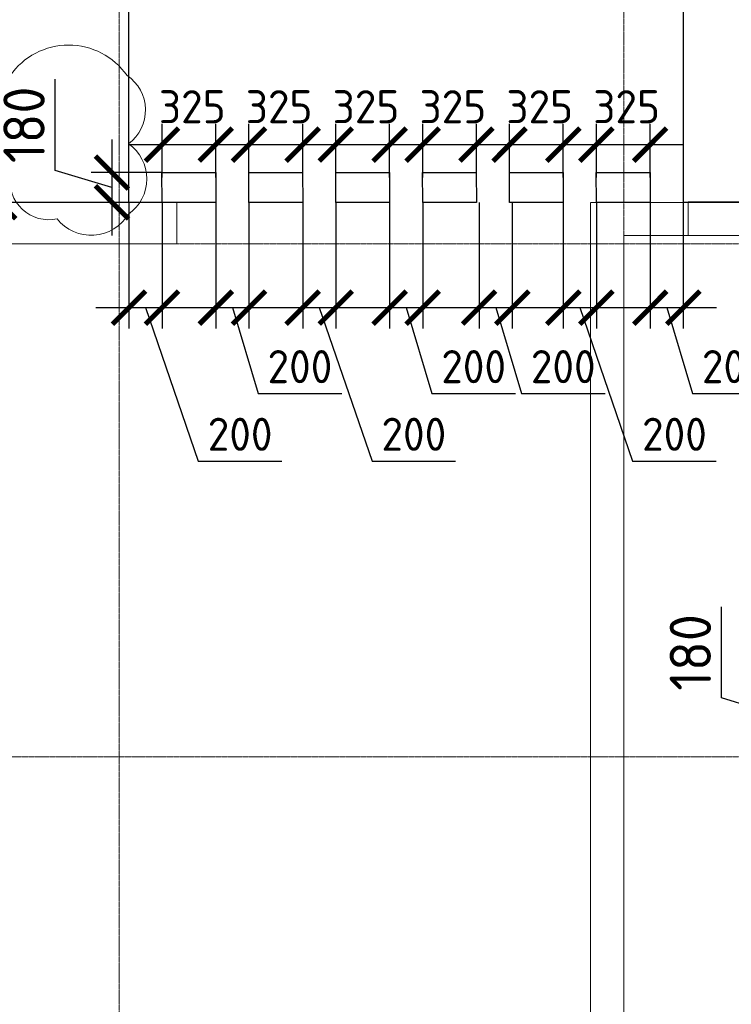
# Model space of a CAD drawing. Header units: millimetres. Extents: x -42044588 to 856694, y -806701 to 941911.
# Tile 131 of 256: x -180170 to -175869, y -270504 to -264556. Entities that reach past the tile are written whole.
import ezdxf

# ---------------------------------------------------------------- set-up
doc = ezdxf.new("R2010")
doc.units = ezdxf.units.MM
for name, pattern in [('______5', [1100, 800, -100, 100, -100]), ('DASHED', [7, 5, -2, 0]), ('осевая', [50.8, 31.75, -6.35, 6.35, -6.35])]:
    doc.linetypes.add(name, pattern=pattern)
for name, color, linetype, lineweight in [('907Сл Осевые', 1, 'Continuous', 0), ('Оси', 40, '______5', 18), ('Перекрытие ж_бетон', 1, 'Continuous', 30), ('РАЗМЕРЫ', 1, 'Continuous', 9), ('СТЕНЫ', 3, 'Continuous', 30)]:
    doc.layers.add(name, color=color, linetype=linetype, lineweight=lineweight)
doc.layers.add('Колонна_ бетон', color=7, linetype='Continuous', lineweight=50, true_color=0xb4b496)
doc.styles.add('GOST-2.304_Type-B', font='GOST_Common.ttf')
doc.dimstyles.new('СПДС', dxfattribs={"dimscale": 100, "dimtxt": 2.5, "dimasz": 2, "dimexe": 1.25, "dimexo": 0, "dimtad": 1, "dimdec": 0, "dimrnd": 5, "dimtxsty": 'GOST-2.304_Type-B', "dimblk": 'ARCHTICK', "dimcen": 2.5, "dimdle": 2, "dimclrd": 1, "dimclre": 1, "dimclrt": 1, "dimadec": 0, "dimazin": 2, "dimtfac": 0.75, "dimtdec": 0, "dimtmove": 1, "dimatfit": 3, "dimfxl": 0, "dimtolj": 1, "dimarcsym": 0})

# ---------------------------------------------------------------- blocks, each defined once
blk = doc.blocks.new('оси блок 2')
at = {"layer": 'Оси', "color": 16, "linetype": 'осевая', "lineweight": 0, "ltscale": 0.25, "transparency": 33554687}
for p, q in [((-68904.7, -322543), (-68904.7, -347914.1)), ((-65854.7, -322543), (-65854.7, -347914.1)), ((-89822.3, -326301.3), (-37238.5, -326301.3)), ((-89822.3, -329401.3), (-37238.5, -329401.3))]:
    blk.add_line(p, q, dxfattribs=at)
blk = doc.blocks.new('подложка стн 1-го этажа')
at = {"layer": 'Колонна_ бетон', "color": 252, "linetype": 'DASHED', "lineweight": 0, "ltscale": 0.5, "true_color": 0x939598, "transparency": 33554687}
for points, elevation in [([(24193.8, 26361.8), (25193.8, 26361.8), (25193.8, 26111.8), (24193.8, 26111.8)], -360), ([(24193.9, 26361.8), (25193.9, 26361.8), (25193.9, 26111.8), (24193.9, 26111.8)], -560)]:
    blk.add_lwpolyline(points, close=True, dxfattribs=dict(at, elevation=elevation))
at = {"layer": 'СТЕНЫ', "color": 252, "linetype": 'DASHED', "lineweight": 0, "ltscale": 0.5, "true_color": 0x939598, "transparency": 33554687}
for p, q in [((27693.8, 26111.8, -200), (27693.8, 26111.8, -200)), ((27693.8, 26111.8, -200), (27693.8, 18711.8, -200)), ((27893.8, 26161.8, -200), (27893.8, 18711.8, -200)), ((27893.8, 26161.8, -200), (27893.8, 26161.8, -200)), ((27893.8, 26161.8, -200), (30073.8, 26161.8, -200))]:
    blk.add_line(p, q, dxfattribs=at)
at = {"layer": 'СТЕНЫ', "color": 252, "linetype": 'DASHED', "lineweight": 0, "ltscale": 0.5, "true_color": 0x939598, "transparency": 33554687, "elevation": -200}
blk.add_lwpolyline([(35043.8, 26111.8), (35043.9, 26361.8), (27693.9, 26361.8), (27693.9, 26111.8)], dxfattribs=at)
at = {"layer": 'СТЕНЫ', "color": 252, "linetype": 'DASHED', "lineweight": 0, "ltscale": 0.5, "true_color": 0x939598, "transparency": 33554687, "elevation": -560}
blk.add_lwpolyline([(28283.9, 26364.8), (29683.7, 26364.8), (29683.7, 26161.8), (28283.9, 26161.8)], close=True, dxfattribs=at)
blk = doc.blocks.new('_ArchTick')
at = {"color": 0, "linetype": 'ByBlock', "const_width": 0.15}
blk.add_lwpolyline([(-0.5, -0.5), (0.5, 0.5)], dxfattribs=at)
blk = doc.blocks.new('*D838')
at = {"layer": 'DEFPOINTS', "color": 0, "transparency": 16777216}
for p in [(-172369.7, -268829.1, 0), (-175051.7, -269009.1), (-172369.7, -269009.1, 0)]:
    blk.add_point(p, dxfattribs=at)
at = {"layer": 'РАЗМЕРЫ', "color": 1, "lineweight": -2, "transparency": 16777216}
for p, q in [((-175929.5, -268652.9), (-175929.5, -268102.9)), ((-175051.7, -268919.1), (-175929.5, -268652.9)), ((-175051.7, -268629.1), (-175051.7, -269209.1)), ((-172369.7, -268829.1), (-175176.7, -268829.1)), ((-172369.7, -269009.1), (-175176.7, -269009.1))]:
    blk.add_line(p, q, dxfattribs=at)
at = {"layer": 'РАЗМЕРЫ', "color": 1, "lineweight": -2, "transparency": 16777216, "xscale": 200, "yscale": 200, "zscale": 200}
for p, rotation in [((-175051.7, -268829.1), 90), ((-175051.7, -269009.1), 270)]:
    blk.add_blockref('_ArchTick', p, dxfattribs=dict(at, rotation=rotation))
at = {"layer": 'РАЗМЕРЫ', "color": 1, "lineweight": 0, "transparency": 16777216, "insert": (-176117, -268377.9), "char_height": 250, "attachment_point": 5, "rotation": 90, "style": 'GOST-2.304_Type-B'}
blk.add_mtext('\\A1;180', dxfattribs=at)
blk = doc.blocks.new('*D793')
at = {"layer": 'DEFPOINTS', "color": 0, "transparency": 16777216}
for p in [(-176359.7, -265659.1, 0), (-176159.7, -265659.1), (-176159.7, -266295.3)]:
    blk.add_point(p, dxfattribs=at)
at = {"layer": 'РАЗМЕРЫ', "color": 1, "lineweight": -2, "transparency": 16777216}
for p, q in [((-176359.7, -265659.1), (-176359.7, -266420.3)), ((-176159.7, -265659.1), (-176159.7, -266420.3)), ((-176559.7, -266295.3), (-175959.7, -266295.3)), ((-176259.7, -266295.3), (-176104.1, -266814.1)), ((-176104.1, -266814.1), (-175599.1, -266814.1))]:
    blk.add_line(p, q, dxfattribs=at)
at = {"layer": 'РАЗМЕРЫ', "color": 1, "lineweight": -2, "transparency": 16777216, "xscale": 200, "yscale": 200, "zscale": 200, "rotation": 180}
blk.add_blockref('_ArchTick', (-176359.7, -266295.3), dxfattribs=at)
at = {"layer": 'РАЗМЕРЫ', "color": 1, "lineweight": -2, "transparency": 16777216, "xscale": 200, "yscale": 200, "zscale": 200}
blk.add_blockref('_ArchTick', (-176159.7, -266295.3), dxfattribs=at)
at = {"layer": 'РАЗМЕРЫ', "color": 1, "lineweight": 0, "transparency": 16777216, "insert": (-175851.6, -266651.6), "char_height": 200, "attachment_point": 5, "style": 'GOST-2.304_Type-B'}
blk.add_mtext('\\A1;200', dxfattribs=at)
blk = doc.blocks.new('*D794')
at = {"layer": 'DEFPOINTS', "color": 0, "transparency": 16777216}
for p in [(-176884.8, -265659.1, 0), (-176684.8, -265659.1), (-176684.8, -266295.3)]:
    blk.add_point(p, dxfattribs=at)
at = {"layer": 'РАЗМЕРЫ', "color": 1, "lineweight": -2, "transparency": 16777216}
for p, q in [((-176884.8, -265659.1), (-176884.8, -266420.3)), ((-176684.8, -265659.1), (-176684.8, -266420.3)), ((-177084.8, -266295.3), (-176484.8, -266295.3)), ((-176784.8, -266295.3), (-176465.7, -267222.6)), ((-176465.7, -267222.6), (-175960.7, -267222.6))]:
    blk.add_line(p, q, dxfattribs=at)
at = {"layer": 'РАЗМЕРЫ', "color": 1, "lineweight": -2, "transparency": 16777216, "xscale": 200, "yscale": 200, "zscale": 200, "rotation": 180}
blk.add_blockref('_ArchTick', (-176884.8, -266295.3), dxfattribs=at)
at = {"layer": 'РАЗМЕРЫ', "color": 1, "lineweight": -2, "transparency": 16777216, "xscale": 200, "yscale": 200, "zscale": 200}
blk.add_blockref('_ArchTick', (-176684.8, -266295.3), dxfattribs=at)
at = {"layer": 'РАЗМЕРЫ', "color": 1, "lineweight": 0, "transparency": 16777216, "insert": (-176213.2, -267060.1), "char_height": 200, "attachment_point": 5, "style": 'GOST-2.304_Type-B'}
blk.add_mtext('\\A1;200', dxfattribs=at)
blk = doc.blocks.new('*D795')
at = {"layer": 'DEFPOINTS', "color": 0, "transparency": 16777216}
for p in [(-178984.6, -265659.1, 0), (-178784.6, -265659.1), (-178784.6, -266295.3)]:
    blk.add_point(p, dxfattribs=at)
at = {"layer": 'РАЗМЕРЫ', "color": 1, "lineweight": -2, "transparency": 16777216}
for p, q in [((-178984.6, -265659.1), (-178984.6, -266420.3)), ((-178784.6, -265659.1), (-178784.6, -266420.3)), ((-179184.6, -266295.3), (-178584.6, -266295.3)), ((-178884.6, -266295.3), (-178729, -266814.1)), ((-178729, -266814.1), (-178224, -266814.1))]:
    blk.add_line(p, q, dxfattribs=at)
at = {"layer": 'РАЗМЕРЫ', "color": 1, "lineweight": -2, "transparency": 16777216, "xscale": 200, "yscale": 200, "zscale": 200, "rotation": 180}
blk.add_blockref('_ArchTick', (-178984.6, -266295.3), dxfattribs=at)
at = {"layer": 'РАЗМЕРЫ', "color": 1, "lineweight": -2, "transparency": 16777216, "xscale": 200, "yscale": 200, "zscale": 200}
blk.add_blockref('_ArchTick', (-178784.6, -266295.3), dxfattribs=at)
at = {"layer": 'РАЗМЕРЫ', "color": 1, "lineweight": 0, "transparency": 16777216, "insert": (-178476.5, -266651.6), "char_height": 200, "attachment_point": 5, "style": 'GOST-2.304_Type-B'}
blk.add_mtext('\\A1;200', dxfattribs=at)
blk = doc.blocks.new('*D796')
at = {"layer": 'DEFPOINTS', "color": 0, "transparency": 16777216}
for p in [(-179509.7, -265659.1, 0), (-179309.7, -265659.1), (-179309.7, -266295.3)]:
    blk.add_point(p, dxfattribs=at)
at = {"layer": 'РАЗМЕРЫ', "color": 1, "lineweight": -2, "transparency": 16777216}
for p, q in [((-179509.7, -265659.1), (-179509.7, -266420.3)), ((-179309.7, -265659.1), (-179309.7, -266420.3)), ((-179709.7, -266295.3), (-179109.7, -266295.3)), ((-179409.7, -266295.3), (-179090.6, -267222.6)), ((-179090.6, -267222.6), (-178585.6, -267222.6))]:
    blk.add_line(p, q, dxfattribs=at)
at = {"layer": 'РАЗМЕРЫ', "color": 1, "lineweight": -2, "transparency": 16777216, "xscale": 200, "yscale": 200, "zscale": 200, "rotation": 180}
blk.add_blockref('_ArchTick', (-179509.7, -266295.3), dxfattribs=at)
at = {"layer": 'РАЗМЕРЫ', "color": 1, "lineweight": -2, "transparency": 16777216, "xscale": 200, "yscale": 200, "zscale": 200}
blk.add_blockref('_ArchTick', (-179309.7, -266295.3), dxfattribs=at)
at = {"layer": 'РАЗМЕРЫ', "color": 1, "lineweight": 0, "transparency": 16777216, "insert": (-178838.1, -267060.1), "char_height": 200, "attachment_point": 5, "style": 'GOST-2.304_Type-B'}
blk.add_mtext('\\A1;200', dxfattribs=at)
blk = doc.blocks.new('*D797')
at = {"layer": 'DEFPOINTS', "color": 0, "transparency": 16777216}
for p in [(-177934.6, -265659.1, 0), (-177734.6, -265659.1), (-177734.6, -266295.3)]:
    blk.add_point(p, dxfattribs=at)
at = {"layer": 'РАЗМЕРЫ', "color": 1, "lineweight": -2, "transparency": 16777216}
for p, q in [((-177934.6, -265659.1), (-177934.6, -266420.3)), ((-177734.6, -265659.1), (-177734.6, -266420.3)), ((-178134.6, -266295.3), (-177534.6, -266295.3)), ((-177834.6, -266295.3), (-177679, -266814.1)), ((-177679, -266814.1), (-177174, -266814.1))]:
    blk.add_line(p, q, dxfattribs=at)
at = {"layer": 'РАЗМЕРЫ', "color": 1, "lineweight": -2, "transparency": 16777216, "xscale": 200, "yscale": 200, "zscale": 200, "rotation": 180}
blk.add_blockref('_ArchTick', (-177934.6, -266295.3), dxfattribs=at)
at = {"layer": 'РАЗМЕРЫ', "color": 1, "lineweight": -2, "transparency": 16777216, "xscale": 200, "yscale": 200, "zscale": 200}
blk.add_blockref('_ArchTick', (-177734.6, -266295.3), dxfattribs=at)
at = {"layer": 'РАЗМЕРЫ', "color": 1, "lineweight": 0, "transparency": 16777216, "insert": (-177426.5, -266651.6), "char_height": 200, "attachment_point": 5, "style": 'GOST-2.304_Type-B'}
blk.add_mtext('\\A1;200', dxfattribs=at)
blk = doc.blocks.new('*D798')
at = {"layer": 'DEFPOINTS', "color": 0, "transparency": 16777216}
for p in [(-178459.7, -265659.1, 0), (-178259.7, -265659.1), (-178259.7, -266295.3)]:
    blk.add_point(p, dxfattribs=at)
at = {"layer": 'РАЗМЕРЫ', "color": 1, "lineweight": -2, "transparency": 16777216}
for p, q in [((-178459.7, -265659.1), (-178459.7, -266420.3)), ((-178259.7, -265659.1), (-178259.7, -266420.3)), ((-178659.7, -266295.3), (-178059.7, -266295.3)), ((-178359.7, -266295.3), (-178040.6, -267222.6)), ((-178040.6, -267222.6), (-177535.6, -267222.6))]:
    blk.add_line(p, q, dxfattribs=at)
at = {"layer": 'РАЗМЕРЫ', "color": 1, "lineweight": -2, "transparency": 16777216, "xscale": 200, "yscale": 200, "zscale": 200, "rotation": 180}
blk.add_blockref('_ArchTick', (-178459.7, -266295.3), dxfattribs=at)
at = {"layer": 'РАЗМЕРЫ', "color": 1, "lineweight": -2, "transparency": 16777216, "xscale": 200, "yscale": 200, "zscale": 200}
blk.add_blockref('_ArchTick', (-178259.7, -266295.3), dxfattribs=at)
at = {"layer": 'РАЗМЕРЫ', "color": 1, "lineweight": 0, "transparency": 16777216, "insert": (-177788.1, -267060.1), "char_height": 200, "attachment_point": 5, "style": 'GOST-2.304_Type-B'}
blk.add_mtext('\\A1;200', dxfattribs=at)
blk = doc.blocks.new('*D799')
at = {"layer": 'DEFPOINTS', "color": 0, "transparency": 16777216}
for p in [(-177393.4, -265659.1, 0), (-177193.4, -265659.1), (-177193.4, -266295.3)]:
    blk.add_point(p, dxfattribs=at)
at = {"layer": 'РАЗМЕРЫ', "color": 1, "lineweight": -2, "transparency": 16777216}
for p, q in [((-177393.4, -265659.1), (-177393.4, -266420.3)), ((-177193.4, -265659.1), (-177193.4, -266420.3)), ((-177593.4, -266295.3), (-176993.4, -266295.3)), ((-177293.4, -266295.3), (-177137.8, -266814.1)), ((-177137.8, -266814.1), (-176632.8, -266814.1))]:
    blk.add_line(p, q, dxfattribs=at)
at = {"layer": 'РАЗМЕРЫ', "color": 1, "lineweight": -2, "transparency": 16777216, "xscale": 200, "yscale": 200, "zscale": 200, "rotation": 180}
blk.add_blockref('_ArchTick', (-177393.4, -266295.3), dxfattribs=at)
at = {"layer": 'РАЗМЕРЫ', "color": 1, "lineweight": -2, "transparency": 16777216, "xscale": 200, "yscale": 200, "zscale": 200}
blk.add_blockref('_ArchTick', (-177193.4, -266295.3), dxfattribs=at)
at = {"layer": 'РАЗМЕРЫ', "color": 1, "lineweight": 0, "transparency": 16777216, "insert": (-176885.3, -266651.6), "char_height": 200, "attachment_point": 5, "style": 'GOST-2.304_Type-B'}
blk.add_mtext('\\A1;200', dxfattribs=at)
blk = doc.blocks.new('*D844')
at = {"layer": 'DEFPOINTS', "color": 0, "transparency": 16777216}
for p in [(-178984.7, -265310.6), (-179309.7, -265509.1), (-178984.7, -265509.1, 0)]:
    blk.add_point(p, dxfattribs=at)
at = {"layer": 'РАЗМЕРЫ', "color": 1, "lineweight": -2, "transparency": 16777216}
for p, q in [((-179309.7, -265509.1), (-179309.7, -265185.6)), ((-178984.7, -265509.1), (-178984.7, -265185.6)), ((-179509.7, -265310.6), (-178784.7, -265310.6))]:
    blk.add_line(p, q, dxfattribs=at)
at = {"layer": 'РАЗМЕРЫ', "color": 1, "lineweight": -2, "transparency": 16777216, "xscale": 200, "yscale": 200, "zscale": 200, "rotation": 180}
blk.add_blockref('_ArchTick', (-179309.7, -265310.6), dxfattribs=at)
at = {"layer": 'РАЗМЕРЫ', "color": 1, "lineweight": -2, "transparency": 16777216, "xscale": 200, "yscale": 200, "zscale": 200}
blk.add_blockref('_ArchTick', (-178984.7, -265310.6), dxfattribs=at)
at = {"layer": 'РАЗМЕРЫ', "color": 1, "lineweight": 0, "transparency": 16777216, "insert": (-179127.2, -265081.5), "char_height": 200, "attachment_point": 5, "style": 'GOST-2.304_Type-B'}
blk.add_mtext('\\A1;325', dxfattribs=at)
blk = doc.blocks.new('*D800')
at = {"layer": 'DEFPOINTS', "color": 0, "transparency": 16777216}
for p in [(-178459.7, -265310.6), (-178784.7, -265509.1), (-178459.7, -265509.1, 0)]:
    blk.add_point(p, dxfattribs=at)
at = {"layer": 'РАЗМЕРЫ', "color": 1, "lineweight": -2, "transparency": 16777216}
for p, q in [((-178784.7, -265509.1), (-178784.7, -265185.6)), ((-178459.7, -265509.1), (-178459.7, -265185.6)), ((-178984.7, -265310.6), (-178259.7, -265310.6))]:
    blk.add_line(p, q, dxfattribs=at)
at = {"layer": 'РАЗМЕРЫ', "color": 1, "lineweight": -2, "transparency": 16777216, "xscale": 200, "yscale": 200, "zscale": 200, "rotation": 180}
blk.add_blockref('_ArchTick', (-178784.7, -265310.6), dxfattribs=at)
at = {"layer": 'РАЗМЕРЫ', "color": 1, "lineweight": -2, "transparency": 16777216, "xscale": 200, "yscale": 200, "zscale": 200}
blk.add_blockref('_ArchTick', (-178459.7, -265310.6), dxfattribs=at)
at = {"layer": 'РАЗМЕРЫ', "color": 1, "lineweight": 0, "transparency": 16777216, "insert": (-178602.2, -265081.5), "char_height": 200, "attachment_point": 5, "style": 'GOST-2.304_Type-B'}
blk.add_mtext('\\A1;325', dxfattribs=at)
blk = doc.blocks.new('*D801')
at = {"layer": 'DEFPOINTS', "color": 0, "transparency": 16777216}
for p in [(-177934.7, -265310.6), (-178259.7, -265509.1), (-177934.7, -265509.1, 0)]:
    blk.add_point(p, dxfattribs=at)
at = {"layer": 'РАЗМЕРЫ', "color": 1, "lineweight": -2, "transparency": 16777216}
for p, q in [((-178259.7, -265509.1), (-178259.7, -265185.6)), ((-177934.7, -265509.1), (-177934.7, -265185.6)), ((-178459.7, -265310.6), (-177734.7, -265310.6))]:
    blk.add_line(p, q, dxfattribs=at)
at = {"layer": 'РАЗМЕРЫ', "color": 1, "lineweight": -2, "transparency": 16777216, "xscale": 200, "yscale": 200, "zscale": 200, "rotation": 180}
blk.add_blockref('_ArchTick', (-178259.7, -265310.6), dxfattribs=at)
at = {"layer": 'РАЗМЕРЫ', "color": 1, "lineweight": -2, "transparency": 16777216, "xscale": 200, "yscale": 200, "zscale": 200}
blk.add_blockref('_ArchTick', (-177934.7, -265310.6), dxfattribs=at)
at = {"layer": 'РАЗМЕРЫ', "color": 1, "lineweight": 0, "transparency": 16777216, "insert": (-178077.3, -265081.5), "char_height": 200, "attachment_point": 5, "style": 'GOST-2.304_Type-B'}
blk.add_mtext('\\A1;325', dxfattribs=at)
blk = doc.blocks.new('*D802')
at = {"layer": 'DEFPOINTS', "color": 0, "transparency": 16777216}
for p in [(-177409.7, -265310.6), (-177734.7, -265509.1), (-177409.7, -265509.1, 0)]:
    blk.add_point(p, dxfattribs=at)
at = {"layer": 'РАЗМЕРЫ', "color": 1, "lineweight": -2, "transparency": 16777216}
for p, q in [((-177734.7, -265509.1), (-177734.7, -265185.6)), ((-177409.7, -265509.1), (-177409.7, -265185.6)), ((-177934.7, -265310.6), (-177209.7, -265310.6))]:
    blk.add_line(p, q, dxfattribs=at)
at = {"layer": 'РАЗМЕРЫ', "color": 1, "lineweight": -2, "transparency": 16777216, "xscale": 200, "yscale": 200, "zscale": 200, "rotation": 180}
blk.add_blockref('_ArchTick', (-177734.7, -265310.6), dxfattribs=at)
at = {"layer": 'РАЗМЕРЫ', "color": 1, "lineweight": -2, "transparency": 16777216, "xscale": 200, "yscale": 200, "zscale": 200}
blk.add_blockref('_ArchTick', (-177409.7, -265310.6), dxfattribs=at)
at = {"layer": 'РАЗМЕРЫ', "color": 1, "lineweight": 0, "transparency": 16777216, "insert": (-177552.3, -265081.5), "char_height": 200, "attachment_point": 5, "style": 'GOST-2.304_Type-B'}
blk.add_mtext('\\A1;325', dxfattribs=at)
blk = doc.blocks.new('*D803')
at = {"layer": 'DEFPOINTS', "color": 0, "transparency": 16777216}
for p in [(-176884.8, -265310.6), (-177209.8, -265509.1), (-176884.8, -265509.1, 0)]:
    blk.add_point(p, dxfattribs=at)
at = {"layer": 'РАЗМЕРЫ', "color": 1, "lineweight": -2, "transparency": 16777216}
for p, q in [((-177209.8, -265509.1), (-177209.8, -265185.6)), ((-176884.8, -265509.1), (-176884.8, -265185.6)), ((-177409.8, -265310.6), (-176684.8, -265310.6))]:
    blk.add_line(p, q, dxfattribs=at)
at = {"layer": 'РАЗМЕРЫ', "color": 1, "lineweight": -2, "transparency": 16777216, "xscale": 200, "yscale": 200, "zscale": 200, "rotation": 180}
blk.add_blockref('_ArchTick', (-177209.8, -265310.6), dxfattribs=at)
at = {"layer": 'РАЗМЕРЫ', "color": 1, "lineweight": -2, "transparency": 16777216, "xscale": 200, "yscale": 200, "zscale": 200}
blk.add_blockref('_ArchTick', (-176884.8, -265310.6), dxfattribs=at)
at = {"layer": 'РАЗМЕРЫ', "color": 1, "lineweight": 0, "transparency": 16777216, "insert": (-177027.3, -265081.5), "char_height": 200, "attachment_point": 5, "style": 'GOST-2.304_Type-B'}
blk.add_mtext('\\A1;325', dxfattribs=at)
blk = doc.blocks.new('*D804')
at = {"layer": 'DEFPOINTS', "color": 0, "transparency": 16777216}
for p in [(-176359.8, -265310.6), (-176684.8, -265509.1), (-176359.8, -265509.1, 0)]:
    blk.add_point(p, dxfattribs=at)
at = {"layer": 'РАЗМЕРЫ', "color": 1, "lineweight": -2, "transparency": 16777216}
for p, q in [((-176684.8, -265509.1), (-176684.8, -265185.6)), ((-176359.8, -265509.1), (-176359.8, -265185.6)), ((-176884.8, -265310.6), (-176159.8, -265310.6))]:
    blk.add_line(p, q, dxfattribs=at)
at = {"layer": 'РАЗМЕРЫ', "color": 1, "lineweight": -2, "transparency": 16777216, "xscale": 200, "yscale": 200, "zscale": 200, "rotation": 180}
blk.add_blockref('_ArchTick', (-176684.8, -265310.6), dxfattribs=at)
at = {"layer": 'РАЗМЕРЫ', "color": 1, "lineweight": -2, "transparency": 16777216, "xscale": 200, "yscale": 200, "zscale": 200}
blk.add_blockref('_ArchTick', (-176359.8, -265310.6), dxfattribs=at)
at = {"layer": 'РАЗМЕРЫ', "color": 1, "lineweight": 0, "transparency": 16777216, "insert": (-176502.3, -265081.5), "char_height": 200, "attachment_point": 5, "style": 'GOST-2.304_Type-B'}
blk.add_mtext('\\A1;325', dxfattribs=at)
blk = doc.blocks.new('*D3543')
at = {"layer": 'DEFPOINTS', "color": 0, "transparency": 16777216}
for p in [(-172369.7, -268829.1, 0), (-175051.7, -269009.1), (-172369.7, -269009.1, 0)]:
    blk.add_point(p, dxfattribs=at)
at = {"layer": 'РАЗМЕРЫ', "color": 1, "lineweight": -2, "transparency": 16777216}
for p, q in [((-175929.5, -268652.9), (-175929.5, -268102.9)), ((-175051.7, -268919.1), (-175929.5, -268652.9)), ((-175051.7, -268629.1), (-175051.7, -269209.1)), ((-172369.7, -268829.1), (-175176.7, -268829.1)), ((-172369.7, -269009.1), (-175176.7, -269009.1))]:
    blk.add_line(p, q, dxfattribs=at)
at = {"layer": 'РАЗМЕРЫ', "color": 1, "lineweight": -2, "transparency": 16777216, "xscale": 200, "yscale": 200, "zscale": 200}
for p, rotation in [((-175051.7, -268829.1), 90), ((-175051.7, -269009.1), 270)]:
    blk.add_blockref('_ArchTick', p, dxfattribs=dict(at, rotation=rotation))
at = {"layer": 'РАЗМЕРЫ', "color": 1, "lineweight": 0, "transparency": 16777216, "insert": (-176117, -268377.9), "char_height": 250, "attachment_point": 5, "rotation": 90, "style": 'GOST-2.304_Type-B'}
blk.add_mtext('\\A1;180', dxfattribs=at)
blk = doc.blocks.new('*D6745')
at = {"layer": '907Сл Осевые', "color": 1, "lineweight": -2, "transparency": 16777216}
for p, q in [((-180293.8, -263859.1), (-180293.8, -265859.1)), ((-179509.7, -264059.1), (-180418.8, -264059.1)), ((-179509.7, -265659.1), (-180418.8, -265659.1))]:
    blk.add_line(p, q, dxfattribs=at)
at = {"layer": 'DEFPOINTS', "color": 0, "transparency": 16777216}
for p in [(-179509.7, -264059.1), (-180293.8, -265659.1), (-179509.7, -265659.1)]:
    blk.add_point(p, dxfattribs=at)
at = {"layer": '907Сл Осевые', "color": 1, "lineweight": -2, "transparency": 16777216, "xscale": 200, "yscale": 200, "zscale": 200}
for p, rotation in [((-180293.8, -264059.1), 90), ((-180293.8, -265659.1), 270)]:
    blk.add_blockref('_ArchTick', p, dxfattribs=dict(at, rotation=rotation))
at = {"layer": '907Сл Осевые', "color": 1, "lineweight": 0, "transparency": 16777216, "insert": (-180481.3, -264859.1), "char_height": 250, "attachment_point": 5, "rotation": 90, "style": 'GOST-2.304_Type-B'}
blk.add_mtext('\\A1;1600', dxfattribs=at)
blk = doc.blocks.new('*D7408')
at = {"layer": '907Сл Осевые', "color": 1, "lineweight": -2, "transparency": 16777216}
for p, q in [((-179956.2, -265466), (-179956.2, -264916)), ((-179612.5, -265279.2), (-179612.5, -265859.1)), ((-179612.5, -265569.2), (-179956.2, -265466)), ((-179309.7, -265479.2), (-179737.5, -265479.2)), ((-179309.7, -265659.1), (-179737.5, -265659.1))]:
    blk.add_line(p, q, dxfattribs=at)
at = {"layer": 'DEFPOINTS', "color": 0, "transparency": 16777216}
for p in [(-179309.7, -265479.2), (-179612.5, -265659.1), (-179309.7, -265659.1, 0)]:
    blk.add_point(p, dxfattribs=at)
at = {"layer": '907Сл Осевые', "color": 1, "lineweight": -2, "transparency": 16777216, "xscale": 200, "yscale": 200, "zscale": 200}
for p, rotation in [((-179612.5, -265479.2), 90), ((-179612.5, -265659.1), 270)]:
    blk.add_blockref('_ArchTick', p, dxfattribs=dict(at, rotation=rotation))
at = {"layer": '907Сл Осевые', "color": 1, "transparency": 16777216, "insert": (-180143.7, -265191), "char_height": 250, "attachment_point": 5, "rotation": 90, "style": 'GOST-2.304_Type-B'}
blk.add_mtext('\\A1;180', dxfattribs=at)

msp = doc.modelspace()

# ---------------------------------------------------------------- linework, layer by layer
at = {"layer": '907Сл Осевые', "color": 240, "true_color": 0xed1f24}
msp.add_lwpolyline([(-180227.351, -264892.848, 0.52056705), (-180227.351, -265495.63, 0.52056705), (-179944.2, -265759.147, 0.52056705), (-179512.454, -265731.01, 0.52056705), (-179512.454, -265304.819, 0.52056705), (-179521.425, -264892.848, 0.52056705)], format="xyb", close=True, dxfattribs=at)
at = {"layer": 'Перекрытие ж_бетон'}
for p, q in [((-179509.689, -265659.147), (-179509.689, -264059.147)), ((-176159.689, -264059.147), (-176159.689, -265659.147))]:
    msp.add_line(p, q, dxfattribs=at)
msp.add_lwpolyline([(-178984.702, -265659.147), (-179309.702, -265659.147), (-179310.472, -265479.157), (-178985.472, -265479.157)], close=True, dxfattribs=at)
for points, elevation in [([(-178459.622, -265659.147), (-178784.622, -265659.147), (-178785.392, -265479.157), (-178460.392, -265479.157)], -0.089), ([(-177934.729, -265659.147), (-178259.729, -265659.147), (-178260.499, -265479.157), (-177935.499, -265479.157)], 0.018), ([(-177409.649, -265659.147), (-177734.649, -265659.147), (-177735.419, -265479.157), (-177410.419, -265479.157)], -0.071), ([(-176884.755, -265659.147), (-177209.755, -265659.147), (-177210.525, -265479.157), (-176885.525, -265479.157)], -0.071), ([(-176359.769, -265659.147), (-176684.769, -265659.147), (-176685.539, -265479.157), (-176360.539, -265479.157)], 0.071)]:
    msp.add_lwpolyline(points, close=True, dxfattribs=dict(at, elevation=elevation))
for points in [[(-179509.689, -265659.147), (-182609.689, -265659.147), (-182609.689, -265659.147), (-185959.689, -265659.147), (-185959.689, -265659.147), (-196619.689, -265659.147), (-196619.689, -282559.146)], [(-167869.689, -265659.147), (-176159.689, -265659.147)]]:
    msp.add_lwpolyline(points, dxfattribs=at)

# ---------------------------------------------------------------- block references
msp.add_blockref('подложка стн 1-го этажа', (-204413.612, -292020.941, 560))
at = {"layer": 'РАЗМЕРЫ'}
msp.add_blockref('оси блок 2', (-110664.971, 60392.176), dxfattribs=at)

# ---------------------------------------------------------------- dimensions: what is measured, and where the dimension line sits
at = {"layer": '907Сл Осевые', "lineweight": 0}
dim = msp.add_linear_dim(base=(-180293.786, -265659.147), p1=(-179509.689, -264059.147), p2=(-179509.689, -265659.147), angle=90, dimstyle='СПДС', dxfattribs=at)
dim.commit()
dim.dimension.update_dxf_attribs({"geometry": '*D6745', "text_midpoint": (-180481.286, -264859.147)})
at = {"layer": '907Сл Осевые', "color": 1}
dim = msp.add_linear_dim(base=(-179612.454, -265659.147), p1=(-179309.702, -265479.157), p2=(-179309.702, -265659.147, 0.018), angle=90, dimstyle='СПДС', dxfattribs=at)
dim.commit()
dim.dimension.update_dxf_attribs({"geometry": '*D7408', "text_midpoint": (-180143.704, -265403.527)})
at = {"layer": 'РАЗМЕРЫ', "lineweight": 0}
for base, p1, p2, picture, middle in [((-178984.702, -265310.56), (-179309.702, -265509.147), (-178984.702, -265509.147, 0.018), '*D844', (-179127.226, -265243.974)), ((-178459.715, -265310.56, 0.018), (-178784.715, -265509.147, 0.018), (-178459.715, -265509.147, 0.036), '*D800', (-178602.24, -265243.974, 0.018)), ((-177934.729, -265310.56, 0.036), (-178259.729, -265509.147, 0.036), (-177934.729, -265509.147, 0.053), '*D801', (-178077.253, -265243.974, 0.036)), ((-177409.742, -265310.56, 0.053), (-177734.742, -265509.147, 0.053), (-177409.742, -265509.147, 0.071), '*D802', (-177552.266, -265243.974, 0.053)), ((-176884.755, -265310.56, 0.071), (-177209.755, -265509.147, 0.071), (-176884.755, -265509.147, 0.089), '*D803', (-177027.28, -265243.974, 0.071)), ((-176359.769, -265310.56, 0.089), (-176684.769, -265509.147, 0.089), (-176359.769, -265509.147, 0.107), '*D804', (-176502.293, -265243.974, 0.089))]:
    dim = msp.add_linear_dim(base=base, p1=p1, p2=p2, dimstyle='СПДС', override={"dimtxt": 2, "dimasz": 2, "dimrnd": 5}, dxfattribs=at)
    dim.commit()
    dim.dimension.update_dxf_attribs({"geometry": picture, "text_midpoint": middle, "dimtype": 160})
for base, p1, p2, angle, override, picture, middle in [((-179309.702, -266295.325, 0.018), (-179509.702, -265659.147, 0.036), (-179309.702, -265659.147, 0.018), 180, {"dimtxt": 2, "dimasz": 2, "dimrnd": 5}, '*D796', (-179028.087, -267222.576, 0.018)), ((-178259.729, -266295.325, 0.036), (-178459.728, -265659.147, 0.053), (-178259.729, -265659.147, 0.036), 180, {"dimtxt": 2, "dimasz": 2, "dimrnd": 5}, '*D798', (-177978.114, -267222.576, 0.036)), ((-176684.769, -266295.325, 0.089), (-176884.768, -265659.147, 0.107), (-176684.769, -265659.147, 0.089), 180, {"dimtxt": 2, "dimasz": 2, "dimrnd": 5}, '*D794', (-176403.154, -267222.576, 0.089)), ((-175051.724, -269009.148, 360), (-172369.654, -268829.146, 360.018), (-172369.654, -269009.148, 360.018), 90, {"dimrnd": 5}, '*D838', (-175929.494, -268590.41, 360)), ((-175051.724, -269009.148, 560), (-172369.654, -268829.146, 560.018), (-172369.654, -269009.148, 560.018), 90, {"dimrnd": 5}, '*D3543', (-175929.494, -268590.41, 560))]:
    dim = msp.add_linear_dim(base=base, p1=p1, p2=p2, angle=angle, dimstyle='СПДС', override=override, dxfattribs=at)
    dim.commit()
    dim.dimension.update_dxf_attribs({"geometry": picture, "text_midpoint": middle, "dimtype": 160})
for base, p1, p2, picture, middle in [((-178784.622, -266295.325, -0.071), (-178984.622, -265659.147, -0.053), (-178784.622, -265659.147, -0.071), '*D795', (-178666.497, -266651.575, -0.071)), ((-177734.649, -266295.325, -0.053), (-177934.649, -265659.147, -0.036), (-177734.649, -265659.147, -0.053), '*D797', (-177616.524, -266651.575, -0.053)), ((-177193.408, -266295.325, 0.018), (-177393.408, -265659.147, 0.036), (-177193.408, -265659.147, 0.018), '*D799', (-177075.283, -266651.575, 0.018)), ((-176159.689, -266295.325), (-176359.689, -265659.147, 0.018), (-176159.689, -265659.147), '*D793', (-176041.564, -266651.575))]:
    dim = msp.add_linear_dim(base=base, p1=p1, p2=p2, angle=180, dimstyle='СПДС', override={"dimtxt": 2, "dimasz": 2, "dimrnd": 5}, dxfattribs=at)
    dim.commit()
    dim.dimension.update_dxf_attribs({"geometry": picture, "text_midpoint": middle})

doc.saveas('drawing.dxf')
